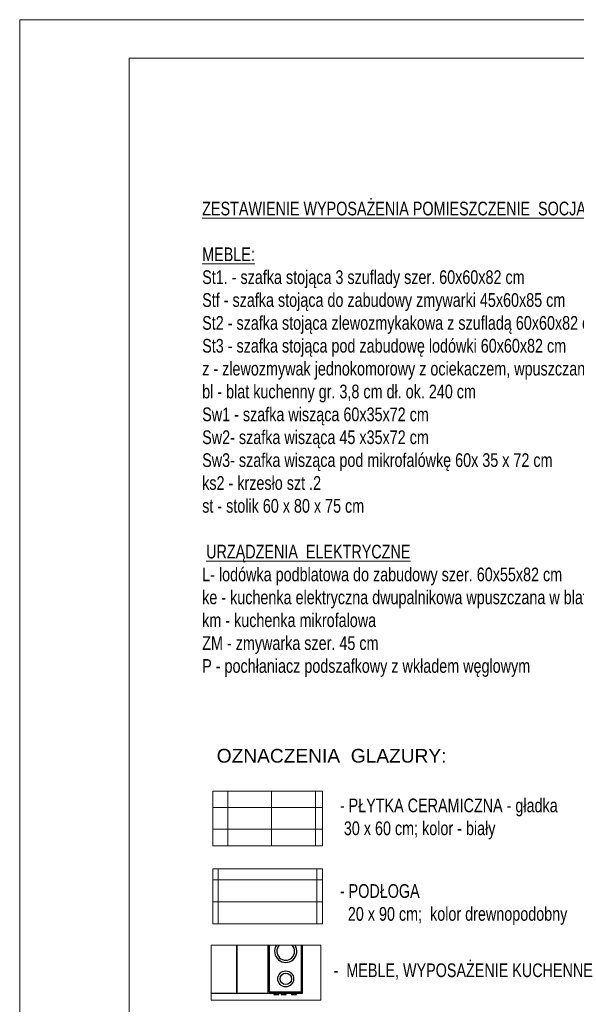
# Model space of a CAD drawing. Header units: inches. Extents: x 67014 to 70164, y -40762 to -35657.
# Tile 2 of 55: x 67014 to 67522, y -40174 to -39277. Entities that reach past the tile are written whole.
import ezdxf

# ---------------------------------------------------------------- set-up
doc = ezdxf.new("R2010")
doc.units = ezdxf.units.IN
doc.header["$MEASUREMENT"] = 0
for name, color, linetype, lineweight in [('A--tabelka rysunku', 7, 'Continuous', 0), ('A0-tabelka', 7, 'Continuous', 0), ('p--kafelki', 251, 'Continuous', 13), ('p--meble kuchnia tech.', 84, 'Continuous', 25), ('tabelka', 7, 'Continuous', 0)]:
    doc.layers.add(name, color=color, linetype=linetype, lineweight=lineweight)
doc.styles.add('1-50', font='arial.ttf', dxfattribs={"width": 0.75, "height": 12.5})
doc.styles.get("Standard").update_dxf_attribs({"font": 'ARIAL.TTF'})

msp = doc.modelspace()

# ---------------------------------------------------------------- linework, layer by layer
at = {"layer": 'A--tabelka rysunku', "linetype": 'Continuous'}
for points in [[(67014.402, -40761.616), (68064.402, -40761.616), (68064.402, -39276.616), (67014.402, -39276.616)], [(67114.402, -40726.616), (68029.402, -40726.616), (68029.402, -39311.616), (67114.402, -39311.616)], [(67190.593, -40029.45), (67290.593, -40029.45), (67290.593, -39979.45), (67190.593, -39979.45)], [(67190.593, -40100.425), (67290.593, -40100.425), (67290.593, -40050.425), (67190.593, -40050.425)], [(67189.168, -40169.85), (67289.168, -40169.85), (67289.168, -40119.85), (67189.168, -40119.85)]]:
    msp.add_lwpolyline(points, close=True, dxfattribs=at)
at = {"layer": 'p--kafelki', "linetype": 'Continuous'}
for p, q in [((67204.139, -39979.45), (67204.139, -40029.45)), ((67244.139, -39979.45), (67244.139, -40029.45)), ((67284.139, -39979.45), (67284.139, -40029.45)), ((67190.593, -39994.289), (67290.593, -39994.289)), ((67190.593, -40014.289), (67290.593, -40014.289)), ((67195.488, -40050.425), (67195.488, -40100.425)), ((67285.488, -40050.425), (67285.488, -40100.425)), ((67190.593, -40060.425), (67290.593, -40060.425)), ((67190.593, -40080.425), (67290.593, -40080.425)), ((67190.593, -40100.425), (67290.593, -40100.425))]:
    msp.add_line(p, q, dxfattribs=at)
at = {"layer": 'p--meble kuchnia tech.', "linetype": 'Continuous'}
for p, q in [((67212.43, -40119.85), (67212.43, -40163.48)), ((67272.43, -40163.48), (67272.43, -40119.85)), ((67212.43, -40163.48), (67272.43, -40163.48))]:
    msp.add_line(p, q, dxfattribs=at)
for points in [[(67189.168, -40163.48), (67212.43, -40163.48), (67212.43, -40119.85)], [(67240.878, -40119.85), (67240.878, -40163.48), (67272.43, -40163.48), (67272.43, -40119.85)], [(67242.079, -40119.85), (67242.079, -40162.48), (67271.43, -40162.48), (67271.43, -40119.85)]]:
    msp.add_lwpolyline(points, dxfattribs=at)
for points in [[(67250.683, -40163.48), (67246.188, -40163.48), (67246.188, -40164.79), (67250.683, -40164.79)], [(67257.317, -40163.48), (67252.822, -40163.48), (67252.822, -40164.79), (67257.317, -40164.79)], [(67266.733, -40163.48), (67262.238, -40163.48), (67262.238, -40164.79), (67266.733, -40164.79)]]:
    msp.add_lwpolyline(points, close=True, dxfattribs=at)
for radius in [7.227, 5.227]:
    msp.add_circle((67257.054, -40150.567), radius, dxfattribs=at)
for radius, start, end in [(10.13, 146.600617, 33.399383), (8.13, 136.69391, 43.30609)]:
    msp.add_arc((67257.054, -40125.426), radius, start, end, dxfattribs=at)

# ---------------------------------------------------------------- texts
at = {"layer": 'A0-tabelka', "lineweight": 5, "insert": (67180.858, -39442.425), "char_height": 12.5, "width": 422.81147, "attachment_point": 1, "style": '1-50'}
msp.add_mtext('\\pxql;{\\LZESTAWIENIE WYPOSAŻENIA POMIESZCZENIE  SOCJALNE:\\P\\pxql;}\\P\\pxql;{\\LMEBLE:\\P\\pxql;}St1. - szafka stojąca 3 szuflady szer. 60x60x82 cm \\P\\pxql;Stf - szafka stojąca do zabudowy zmywarki 45x60x85 cm\\P\\pxql;St2 - szafka stojąca zlewozmykakowa z szufladą 60x60x82 cm\\P\\pxql;St3 - szafka stojąca pod zabudowę lodówki 60x60x82 cm\\P\\pxql;z - zlewozmywak jednokomorowy z ociekaczem, wpuszczany w blat\\P\\pxql;bl - blat kuchenny gr. 3,8 cm dł. ok. 240 cm\\P\\pxql;Sw1 - szafka wisząca 60x35x72 cm \\P\\pxql;Sw2- szafka wisząca 45 x35x72 cm\\P\\pxql;Sw3- szafka wisząca pod mikrofalówkę 60x 35 x 72 cm\\P\\pxql;ks2 - krzesło szt .2\\P\\pxql;st - stolik 60 x 80 x 75 cm\\P\\pxql;\\P\\pxql;{\\L URZĄDZENIA  ELEKTRYCZNE^I\\P\\pxql;}L- lodówka podblatowa do zabudowy szer. 60x55x82 cm\\P\\pxql;ke - kuchenka elektryczna dwupalnikowa wpuszczana w blat\\P\\pxql;km - kuchenka mikrofalowa \\P\\pxql;ZM - zmywarka szer. 45 cm\\P\\pxql;P - pochłaniacz podszafkowy z wkładem węglowym', dxfattribs=at)
at = {"layer": 'tabelka', "char_height": 12.5, "attachment_point": 1}
for s, insert, width in [('OZNACZENIA  GLAZURY:', (67194.108, -39941.015), 262.44037), ('{\\W0.75;- PŁYTKA CERAMICZNA - gładka\\P 30 x 60 cm; kolor - biały}', (67306.424, -39986.26), 262.44037), ('{\\W0.75;- PODŁOGA\\P  20 x 90 cm;  kolor drewnopodobny}', (67306.424, -40064.24), 293.57519), ('{\\W0.75;-  MEBLE, WYPOSAŻENIE KUCHENNE}', (67300.686, -40136.439), 262.44037)]:
    msp.add_mtext(s, dxfattribs=dict(at, insert=insert, width=width))

doc.saveas('drawing.dxf')
